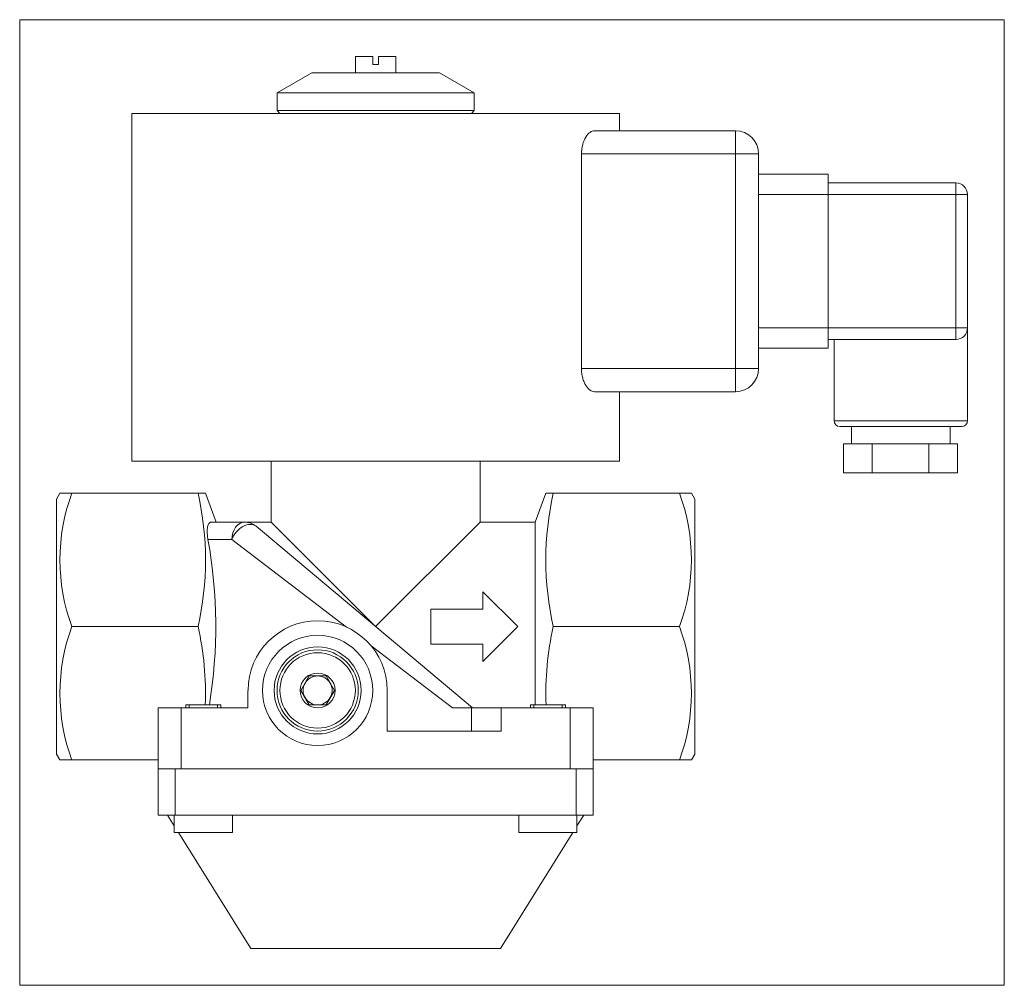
# Model space of a CAD drawing. Extents: x 2.37 to 9.05, y 1.01 to 7.57.
import ezdxf
from ezdxf.xclip import XClip

# ---------------------------------------------------------------- set-up
doc = ezdxf.new("R2010")
doc.units = 0
doc.header["$MEASUREMENT"] = 0
doc.header["$XCLIPFRAME"] = 2
doc.linetypes.add('HIDDEN2', pattern=[0.1875, 0.125, -0.0625])
doc.layers.get('0').update_dxf_attribs({"linetype": 'CONTINUOUS'})
for name, color, linetype in [('CEWKA_25B', 7, 'CONTINUOUS'), ('W-008_WKRĘT_M4X1', 7, 'CONTINUOUS'), ('WA_007_01_00_007', 7, 'CONTINUOUS'), ('WA_031_01_00_009', 7, 'CONTINUOUS'), ('WA_031_01_00_011', 7, 'CONTINUOUS'), ('WA_136_01_00_001', 7, 'CONTINUOUS'), ('WA_136_01_01', 7, 'CONTINUOUS'), ('Ś-008IMBUSM6X16', 7, 'CONTINUOUS')]:
    doc.layers.add(name, color=color, linetype=linetype)

# ---------------------------------------------------------------- blocks, each defined once
blk = doc.blocks.new('SE1')
at = {"layer": 'CEWKA_25B', "color": 7, "linetype": 'CONTINUOUS', "lineweight": 0}
for p, q in [((3.1301, 6.934), (6.4372, 6.934)), ((3.1301, 6.934), (3.1301, 4.5718)), ((6.4372, 6.8159), (6.4372, 6.934)), ((6.2682, 6.8159), (7.2246, 6.8159)), ((7.2246, 6.8159), (7.2246, 6.6584)), ((7.2246, 6.6584), (6.1799, 6.6584)), ((6.1799, 5.2017), (6.1799, 6.6584)), ((7.2246, 5.2017), (7.2246, 6.6584)), ((7.3821, 6.6584), (7.2246, 6.6584)), ((7.3821, 6.6584), (7.3821, 5.2017)), ((7.3821, 6.5206), (7.8545, 6.5206)), ((7.8545, 6.5206), (7.8545, 6.3828)), ((7.8545, 6.4616), (8.7207, 6.4616)), ((8.7207, 6.4616), (8.7207, 6.3828)), ((7.8545, 6.3828), (7.3821, 6.3828)), ((8.7207, 6.3828), (7.8545, 6.3828)), ((7.8545, 5.4773), (7.8545, 6.3828)), ((8.7207, 5.4773), (8.7207, 6.3828)), ((8.7994, 6.3828), (8.7207, 6.3828)), ((8.7994, 6.3828), (8.7994, 5.4773)), ((7.3821, 5.4773), (7.8545, 5.4773)), ((7.8545, 5.4773), (7.8545, 5.3395)), ((7.8545, 5.4773), (8.7207, 5.4773)), ((8.7207, 5.4773), (8.7207, 5.3986)), ((8.7994, 5.4773), (8.7207, 5.4773)), ((8.7994, 4.8474), (8.7994, 5.4773)), ((8.3467, 5.3986), (7.8545, 5.3986)), ((7.8939, 5.3986), (7.8939, 4.8474)), ((8.7207, 5.3986), (8.3467, 5.3986)), ((7.8545, 5.3395), (7.3821, 5.3395)), ((6.1799, 5.2017), (7.2246, 5.2017)), ((7.2246, 5.2017), (7.2246, 5.0443)), ((7.3821, 5.2017), (7.2246, 5.2017)), ((7.2246, 5.0443), (6.2682, 5.0443)), ((6.4372, 4.5718), (6.4372, 5.0443)), ((7.8939, 4.8474), (8.7994, 4.8474)), ((7.9333, 4.808), (8.7601, 4.808)), ((8.012, 4.808), (8.012, 4.6899)), ((8.6813, 4.6899), (8.6813, 4.808)), ((7.9585, 4.4931), (7.9585, 4.6899)), ((8.1517, 4.6899), (7.9585, 4.6899)), ((8.1517, 4.4931), (8.1517, 4.6899)), ((8.3467, 4.6899), (8.1517, 4.6899)), ((8.5381, 4.6899), (8.3467, 4.6899)), ((8.5381, 4.4931), (8.5381, 4.6899)), ((8.6192, 4.6899), (8.5381, 4.6899)), ((8.6192, 4.6899), (8.6511, 4.6899)), ((8.7313, 4.6899), (8.6511, 4.6899)), ((8.7313, 4.4931), (8.7313, 4.6899)), ((3.1301, 4.5718), (6.4372, 4.5718)), ((8.1517, 4.4931), (7.9585, 4.4931)), ((8.5381, 4.4931), (8.1517, 4.4931)), ((8.7313, 4.4931), (8.5381, 4.4931))]:
    blk.add_line(p, q, dxfattribs=at)
for centre, radius, start, end in [((7.2246, 6.6584), 0.1575, 0, 90), ((8.7207, 6.3828), 0.0787, 0, 90), ((8.7207, 5.4773), 0.0787, 270, 360), ((7.2246, 5.2017), 0.1575, 270, 360), ((7.9333, 4.8474), 0.0394, 180, 270), ((8.7601, 4.8474), 0.0394, 270, 360)]:
    blk.add_arc(centre, radius, start, end, dxfattribs=at)
for points, knots in [([(6.2682, 6.8159), (6.2485, 6.8159), (6.2276, 6.8012), (6.2013, 6.7589), (6.1939, 6.7421), (6.183, 6.7025), (6.1799, 6.6808), (6.1799, 6.6584)], [0, 0, 0, 0, 0.5, 0.5, 0.75, 0.75, 1, 1, 1, 1]), ([(6.1799, 5.2017), (6.1799, 5.1906), (6.1807, 5.1796), (6.1835, 5.1583), (6.1857, 5.1478), (6.1911, 5.1282), (6.1943, 5.119), (6.2017, 5.1019), (6.2057, 5.0942), (6.2144, 5.0802), (6.219, 5.074), (6.2285, 5.0634), (6.2334, 5.0589), (6.2434, 5.0516), (6.2484, 5.0489), (6.2583, 5.0452), (6.2633, 5.0443), (6.2682, 5.0443)], [0, 0, 0, 0, 0.125, 0.125, 0.25, 0.25, 0.375, 0.375, 0.5, 0.5, 0.625, 0.625, 0.75, 0.75, 0.875, 0.875, 1, 1, 1, 1])]:
    blk.add_open_spline(points, degree=3, knots=knots, dxfattribs=at)
at = {"layer": 'W-008_WKRĘT_M4X1', "color": 7, "linetype": 'CONTINUOUS', "lineweight": 0}
for p, q in [((4.764, 7.3198), (4.6459, 7.3198)), ((4.6459, 7.3198), (4.6459, 7.2096)), ((4.764, 7.2647), (4.764, 7.3198)), ((4.9215, 7.3198), (4.8034, 7.3198)), ((4.8034, 7.3198), (4.8034, 7.2647)), ((4.9215, 7.2096), (4.9215, 7.3198)), ((4.8034, 7.2647), (4.764, 7.2647))]:
    blk.add_line(p, q, dxfattribs=at)
at = {"layer": 'WA_007_01_00_007', "color": 7, "linetype": 'CONTINUOUS', "lineweight": 0}
for p, q in [((4.3506, 7.2096), (4.1144, 7.0732)), ((5.2167, 7.2096), (4.3506, 7.2096)), ((5.453, 7.0732), (5.2167, 7.2096)), ((5.453, 7.0732), (4.1144, 7.0732)), ((4.1144, 7.0732), (4.1144, 6.9537)), ((5.453, 6.9537), (5.453, 7.0732)), ((4.1144, 6.9537), (4.1341, 6.934)), ((5.453, 6.9537), (4.1144, 6.9537)), ((5.4333, 6.934), (5.453, 6.9537))]:
    blk.add_line(p, q, dxfattribs=at)
at = {"layer": 'WA_031_01_00_009', "color": 7, "linetype": 'CONTINUOUS', "lineweight": 0}
for p, q in [((4.2763, 3.0167), (4.3331, 3.1151)), ((4.3331, 3.1151), (4.4468, 3.1151)), ((4.4468, 3.1151), (4.5036, 3.0167)), ((4.3331, 2.9183), (4.2763, 3.0167)), ((4.5036, 3.0167), (4.4468, 2.9183)), ((4.4468, 2.9183), (4.3331, 2.9183))]:
    blk.add_line(p, q, dxfattribs=at)
for radius in [0.2756, 0.2559, 0.1181]:
    blk.add_circle((4.39, 3.0167), radius, dxfattribs=at)
for start, end in [(90, 150), (30, 90), (150, 210), (330, 30), (210, 270), (270, 330)]:
    blk.add_arc((4.39, 3.0167), 0.0984, start, end, dxfattribs=at)
at = {"layer": 'WA_031_01_00_011', "color": 7, "linetype": 'CONTINUOUS', "lineweight": 0}
blk.add_circle((4.39, 3.0167), 0.2953, dxfattribs=at)
at = {"layer": 'WA_136_01_00_001', "color": 7, "linetype": 'CONTINUOUS', "lineweight": 0}
for p, q in [((3.3073, 2.4852), (3.3073, 2.1702)), ((3.3073, 2.4852), (3.3158, 2.4852)), ((3.4136, 2.4852), (3.4228, 2.4852)), ((3.4228, 2.1702), (3.4228, 2.4852)), ((3.4228, 2.4852), (6.1445, 2.4852)), ((6.1445, 2.4852), (6.1445, 2.1702)), ((6.1445, 2.4852), (6.1537, 2.4852)), ((6.2515, 2.4852), (6.2601, 2.4852)), ((6.2601, 2.1702), (6.2601, 2.4852)), ((3.4228, 2.1702), (3.3073, 2.1702)), ((3.3714, 2.1702), (3.4176, 2.0963)), ((6.1445, 2.1702), (3.4228, 2.1702)), ((6.2601, 2.1702), (6.1445, 2.1702)), ((6.1498, 2.0963), (6.196, 2.1702)), ((3.4452, 2.0521), (3.9372, 1.2647)), ((5.6301, 1.2647), (6.1222, 2.0521)), ((3.9372, 1.2647), (5.6301, 1.2647))]:
    blk.add_line(p, q, dxfattribs=at)
at = {"layer": 'WA_136_01_01', "color": 7, "linetype": 'CONTINUOUS', "lineweight": 0}
for p, q in [((4.075, 4.5718), (4.075, 4.1584)), ((5.4923, 4.1584), (5.4923, 4.5718)), ((2.6411, 4.3553), (2.6183, 4.3159)), ((2.6411, 4.3553), (2.7219, 4.3553)), ((3.5784, 4.3553), (2.7219, 4.3553)), ((3.701, 4.1584), (3.6291, 4.356)), ((5.9383, 4.356), (5.8664, 4.1584)), ((5.9889, 4.3553), (5.9402, 4.3553)), ((6.8454, 4.3553), (5.989, 4.3553)), ((6.949, 4.3159), (6.9261, 4.3556)), ((2.6183, 2.5836), (2.6183, 4.3159)), ((6.949, 2.5836), (6.949, 4.3159)), ((3.666, 4.1584), (3.8961, 4.1584)), ((4.075, 4.1584), (3.8961, 4.1584)), ((4.7837, 3.4498), (4.075, 4.1584)), ((4.7837, 3.4498), (5.4923, 4.1584)), ((5.8664, 4.1584), (5.4923, 4.1584)), ((5.8664, 2.9183), (5.8664, 4.1584)), ((3.9721, 4.1308), (5.4405, 2.8986)), ((3.8074, 4.0403), (3.6455, 4.0403)), ((4.5854, 3.4468), (3.8074, 4.0403)), ((5.512, 3.686), (5.7482, 3.4498)), ((5.512, 3.5679), (5.512, 3.686)), ((5.1577, 3.5679), (5.512, 3.5679)), ((5.1577, 3.3317), (5.1577, 3.5679)), ((3.5784, 3.4498), (2.7219, 3.4498)), ((5.7482, 3.4498), (5.512, 3.2135)), ((6.8454, 3.4498), (5.989, 3.4498)), ((5.3041, 2.8986), (4.7531, 3.3189)), ((5.512, 3.3317), (5.1577, 3.3317)), ((5.512, 3.2135), (5.512, 3.3317)), ((3.9175, 3.0167), (3.9175, 2.8986)), ((4.8624, 2.7411), (4.8624, 3.0167)), ((3.3073, 2.8986), (3.3073, 2.4852)), ((3.4648, 2.8986), (3.3073, 2.8986)), ((3.4648, 2.8986), (3.4648, 2.4852)), ((3.9175, 2.8986), (3.4648, 2.8986)), ((5.3041, 2.8986), (5.4333, 2.8986)), ((5.6361, 2.8986), (5.4333, 2.8986)), ((5.4333, 2.8986), (5.4333, 2.7411)), ((6.1026, 2.8986), (5.6361, 2.8986)), ((5.6361, 2.8986), (5.6361, 2.7411)), ((6.2601, 2.8986), (6.1026, 2.8986)), ((6.1026, 2.8986), (6.1026, 2.4852)), ((6.2601, 2.8986), (6.2601, 2.4852)), ((5.6361, 2.7411), (4.8624, 2.7411)), ((2.6183, 2.5836), (2.6411, 2.5443)), ((2.7219, 2.5443), (2.6411, 2.5443)), ((3.3073, 2.5443), (2.7219, 2.5443)), ((6.8454, 2.5443), (6.2601, 2.5443)), ((6.8454, 2.5443), (6.9263, 2.5443)), ((6.9263, 2.5443), (6.949, 2.5836)), ((3.4648, 2.4852), (3.3158, 2.4852)), ((6.1026, 2.4852), (3.4648, 2.4852)), ((6.2515, 2.4852), (6.1026, 2.4852))]:
    blk.add_line(p, q, dxfattribs=at)
blk.add_circle((4.39, 3.0167), 0.374, dxfattribs=at)
for centre, radius, start, end in [((3.9563, 3.9025), 1.3148, 159.85789, 200.14211), ((1.5922, 3.9025), 2.0372, 347.15885, 12.84115), ((7.9863, 3.9025), 2.048, 167.22812, 192.77188), ((5.611, 3.9025), 1.3148, 339.85789, 20.14211), ((3.8961, 4.0403), 0.1181, 50, 90), ((0.4076, 3.4511), 3.2911, 350.68009, 10.3135), ((4.39, 3.0167), 0.4724, 0, 180), ((3.9563, 2.997), 1.3148, 159.85789, 200.14211), ((1.5555, 2.9944), 2.0735, 357.89476, 12.68581), ((8.0188, 2.9938), 2.0804, 167.33974, 182.08127), ((5.611, 2.997), 1.3148, 339.85789, 20.14211)]:
    blk.add_arc(centre, radius, start, end, dxfattribs=at)
for major_axis, ratio, end_param in [((0, 0.1181), 0.751449, 1.570796), ((0.0759, 0.0905), 0.657421, 2.074899)]:
    blk.add_ellipse((3.8961, 4.0403), major_axis=major_axis, ratio=ratio, start_param=0, end_param=end_param, dxfattribs=at)
for points, knots in [([(3.6294, 4.3553), (3.6294, 4.3553), (3.627, 4.3553), (3.6186, 4.3553), (3.6088, 4.3553), (3.6, 4.3553), (3.5899, 4.3553), (3.5822, 4.3553), (3.5784, 4.3553)], [0.5000007, 0.5000007, 0.5000007, 0.5000007, 0.6242563, 0.7489624, 0.8112398, 0.8743688, 0.9365817, 1, 1, 1, 1]), ([(5.938, 4.3553), (5.938, 4.3553), (5.938, 4.3553), (5.9398, 4.3553), (5.9455, 4.3553), (5.9513, 4.3553), (5.9585, 4.3553), (5.9671, 4.3553), (5.9772, 4.3553), (5.985, 4.3553), (5.989, 4.3553)], [0.5000009, 0.5000009, 0.5000009, 0.5000009, 0.5005487, 0.6255761, 0.687392, 0.7503139, 0.8100656, 0.8715969, 0.9349083, 1, 1, 1, 1]), ([(6.9263, 4.3553), (6.9263, 4.3553), (6.9263, 4.3553), (6.9263, 4.3553), (6.9243, 4.3553), (6.9169, 4.3553), (6.9114, 4.3553), (6.8903, 4.3553), (6.87, 4.3553), (6.8454, 4.3553)], [0.4987611, 0.4987611, 0.4987611, 0.4987611, 0.5, 0.5, 0.625, 0.625, 0.75, 0.75, 1, 1, 1, 1]), ([(3.6455, 4.0403), (3.6447, 4.0458), (3.643, 4.0571), (3.6411, 4.0776), (3.6404, 4.1083), (3.6448, 4.1374), (3.6525, 4.1519), (3.6598, 4.1576), (3.6638, 4.1582), (3.666, 4.1584)], [0, 0, 0, 0, 0.061018, 0.125721, 0.251029, 0.500314, 0.750019, 0.868831, 1, 1, 1, 1])]:
    blk.add_open_spline(points, degree=3, knots=knots, dxfattribs=at)
at = {"layer": 'Ś-008IMBUSM6X16', "color": 7, "linetype": 'CONTINUOUS', "lineweight": 0}
for p, q in [((3.4963, 2.9183), (3.7326, 2.9183)), ((3.4963, 2.9183), (3.4963, 2.8986)), ((3.7326, 2.8986), (3.7326, 2.9183)), ((5.8348, 2.9183), (6.071, 2.9183)), ((5.8348, 2.9183), (5.8348, 2.8986)), ((6.071, 2.8986), (6.071, 2.9183)), ((3.4176, 2.1702), (3.4176, 2.0521)), ((3.8113, 2.0521), (3.8113, 2.1702)), ((5.7561, 2.1702), (5.7561, 2.0521)), ((6.1498, 2.0521), (6.1498, 2.1702)), ((3.4176, 2.0521), (3.8113, 2.0521)), ((5.7561, 2.0521), (6.1498, 2.0521))]:
    blk.add_line(p, q, dxfattribs=at)
at = {"layer": 'Ś-008IMBUSM6X16', "color": 7, "linetype": 'HIDDEN2', "lineweight": 0}
for p, q in [((3.5177, 2.9183), (3.5177, 2.8986)), ((3.7112, 2.9183), (3.7112, 2.8986)), ((5.8561, 2.9183), (5.8561, 2.8986)), ((6.0497, 2.9183), (6.0497, 2.8986))]:
    blk.add_line(p, q, dxfattribs=at)

msp = doc.modelspace()

# ---------------------------------------------------------------- block references
at = {"color": 0, "lineweight": 0}
ref = msp.add_blockref('SE1', (0, 0), dxfattribs=at)
XClip(ref).set_block_clipping_path([(2.3683214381, 1.0147259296), (9.0494240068, 7.5698438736)])
ref.dxf.unprotected_set("ltscale", 0)

doc.saveas('drawing.dxf')
